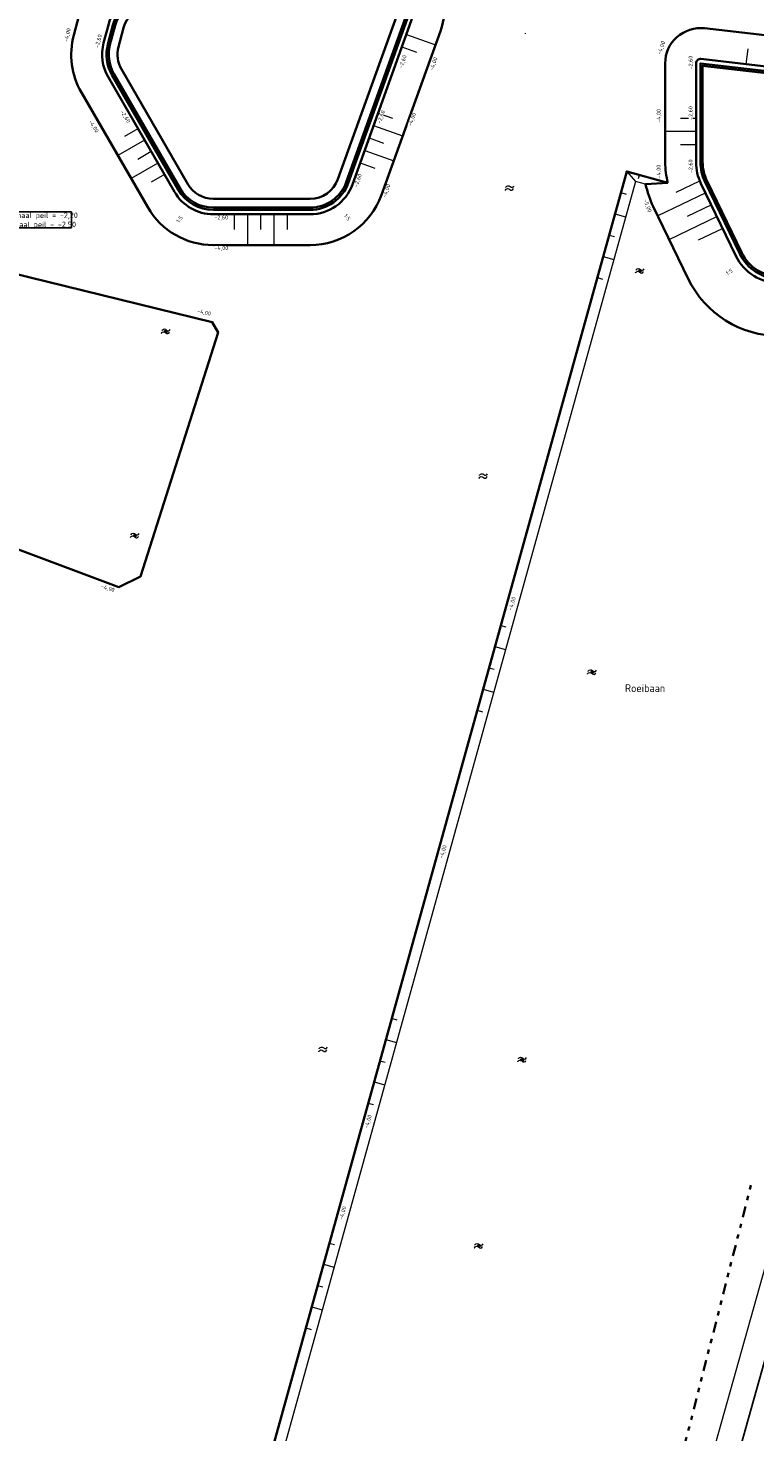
# Model space of a CAD drawing. Header units: metres. Extents: x 239845 to 242720, y 580286 to 584200.
# Tile 73 of 113: x 240688 to 240853, y 582857 to 583176. Entities that reach past the tile are written whole.
import ezdxf

# ---------------------------------------------------------------- set-up
doc = ezdxf.new("R2010")
doc.units = ezdxf.units.M
doc.linetypes.add('AL-TEKENBLADGRENS', pattern=[11.5, 2.5, -1.5, 1, -1.5, 1, -1.5, 2.5])
for name, color, linetype, lineweight in [('B-WA-GW-WATERGANG_SLOOT_BODEM-G', 5, 'Continuous', 0), ('Grondwerklijn', 7, 'Continuous', 9), ('N-WE-GK-BESCHOEIING_TYPE_5-G', 130, 'Continuous', 35), ('N-WE-GR-RIET-G', 122, 'Continuous', 35), ('N-WE-GW-GRONDWERK_BODEM_MEER-G', 150, 'Continuous', 35), ('N-WE-GW-HOOGTELIJN-260', 44, 'Continuous', 35), ('N-WE-GW-TALUDARCERING_KORT-G', 90, 'Continuous', 18), ('N-WE-GW-TALUDARCERING_LANG-G', 60, 'Continuous', 13), ('N-WE-OG-TOPOGRAFIE-S @ 0.5', 7, 'Continuous', 18), ('N-XX-AL-HOOGTELABEL-T25-M', 7, 'Continuous', 25), ('X-XX-AL-T25', 7, 'Continuous', 25), ('X-XX-AL-T35-ORIENTATIE', 50, 'Continuous', 35), ('X-XX-AL-TEKENBLADGRENS-G2', 7, 'AL-TEKENBLADGRENS', 35)]:
    doc.layers.add(name, color=color, linetype=linetype, lineweight=lineweight)
for name, color, linetype, lineweight, true_color in [('B-WE-OG-TOPOGRAFIE-S', 9, 'Continuous', 9, 0x808080), ('B-WE-OG-TOPOGRAFIE-S @ 0.2', 9, 'Continuous', 9, 0x808080), ('B-WE-OG-TOPOGRAFIE-S @ 0.5', 9, 'Continuous', 9, 0x808080), ('GBKN', 9, 'Continuous', 0, 0x808080), ('Meerstad  taludlijn-arcering', 9, 'Continuous', 0, 0x808080)]:
    doc.layers.add(name, color=color, linetype=linetype, lineweight=lineweight, true_color=true_color)
doc.layers.add('HULPLAAG', color=30, linetype='Continuous', plot=False)
doc.styles.add('NLCS-ISO', font='NLCS-ISO.ttf')
doc.styles.add('NLCS-ISO-ANNOTATIVE-T25', font='NLCS-ISO.ttf', dxfattribs={"height": 2.5})
doc.styles.add('NLCS-ISO-M1000-T25', font='NLCS-ISO.ttf', dxfattribs={"height": 2.5})

# ---------------------------------------------------------------- blocks, each defined once
blk = doc.blocks.new('SOG-TOPOGRAFIE_WATER-SO')
at = {"flags": 128}
for points in [[(-1.91, 0.46), (-1.82, 0.6, -0.538831), (0.18, 0.63, 0.605168), (1.86, 0.83, -4.035705)], [(-2.28, -0.81), (-2.19, -0.67, -0.538831), (-0.18, -0.63, 0.605168), (1.49, -0.44, -4.035705)]]:
    blk.add_lwpolyline(points, format="xyb", dxfattribs=at)
blk = doc.blocks.new('*U72')
at = {"layer": 'B-WE-OG-TOPOGRAFIE-S @ 0.2', "xscale": 0.2, "yscale": 0.2, "zscale": 0.2, "rotation": 2.885143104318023}
blk.add_blockref('SOG-TOPOGRAFIE_WATER-SO', (240711.93, 583060.44), dxfattribs=at)
at = {"layer": 'B-WE-OG-TOPOGRAFIE-S @ 0.5', "xscale": 0.5, "yscale": 0.5, "zscale": 0.5, "rotation": 2.885143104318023}
blk.add_blockref('SOG-TOPOGRAFIE_WATER-SO', (240711.93, 583060.44), dxfattribs=at)
blk = doc.blocks.new('*U143')
at = {"layer": 'B-WE-OG-TOPOGRAFIE-S @ 0.2', "xscale": 0.2, "yscale": 0.2, "zscale": 0.2, "rotation": 2.885143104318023}
blk.add_blockref('SOG-TOPOGRAFIE_WATER-SO', (240718.97, 583106.79), dxfattribs=at)
at = {"layer": 'B-WE-OG-TOPOGRAFIE-S @ 0.5', "xscale": 0.5, "yscale": 0.5, "zscale": 0.5, "rotation": 2.885143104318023}
blk.add_blockref('SOG-TOPOGRAFIE_WATER-SO', (240718.97, 583106.79), dxfattribs=at)
blk = doc.blocks.new('*U162')
at = {"layer": 'B-WE-OG-TOPOGRAFIE-S @ 0.2', "xscale": 0.2, "yscale": 0.2, "zscale": 0.2, "rotation": 3.691254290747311}
blk.add_blockref('SOG-TOPOGRAFIE_WATER-SO', (240789.97, 582899.17), dxfattribs=at)
at = {"layer": 'B-WE-OG-TOPOGRAFIE-S @ 0.5', "xscale": 0.5, "yscale": 0.5, "zscale": 0.5, "rotation": 3.691254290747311}
blk.add_blockref('SOG-TOPOGRAFIE_WATER-SO', (240789.97, 582899.17), dxfattribs=at)
blk = doc.blocks.new('*U173')
at = {"layer": 'B-WE-OG-TOPOGRAFIE-S @ 0.2', "xscale": 0.2, "yscale": 0.2, "zscale": 0.2, "rotation": 3.691254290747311}
blk.add_blockref('SOG-TOPOGRAFIE_WATER-SO', (240799.85, 582941.45), dxfattribs=at)
at = {"layer": 'B-WE-OG-TOPOGRAFIE-S @ 0.5', "xscale": 0.5, "yscale": 0.5, "zscale": 0.5, "rotation": 3.691254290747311}
blk.add_blockref('SOG-TOPOGRAFIE_WATER-SO', (240799.85, 582941.45), dxfattribs=at)
blk = doc.blocks.new('*U175')
at = {"layer": 'B-WE-OG-TOPOGRAFIE-S @ 0.2', "xscale": 0.2, "yscale": 0.2, "zscale": 0.2, "rotation": 3.691254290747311}
blk.add_blockref('SOG-TOPOGRAFIE_WATER-SO', (240815.68, 583029.43), dxfattribs=at)
at = {"layer": 'B-WE-OG-TOPOGRAFIE-S @ 0.5', "xscale": 0.5, "yscale": 0.5, "zscale": 0.5, "rotation": 3.691254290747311}
blk.add_blockref('SOG-TOPOGRAFIE_WATER-SO', (240815.68, 583029.43), dxfattribs=at)
blk = doc.blocks.new('*U177')
at = {"layer": 'B-WE-OG-TOPOGRAFIE-S @ 0.2', "xscale": 0.2, "yscale": 0.2, "zscale": 0.2, "rotation": 3.691254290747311}
blk.add_blockref('SOG-TOPOGRAFIE_WATER-SO', (240826.54, 583120.54), dxfattribs=at)
at = {"layer": 'B-WE-OG-TOPOGRAFIE-S @ 0.5', "xscale": 0.5, "yscale": 0.5, "zscale": 0.5, "rotation": 3.691254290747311}
blk.add_blockref('SOG-TOPOGRAFIE_WATER-SO', (240826.54, 583120.54), dxfattribs=at)

msp = doc.modelspace()

# ---------------------------------------------------------------- linework, layer by layer
at = {"layer": 'GBKN', "flags": 128}
msp.add_lwpolyline([(240800.48, 583174.36), (240800.52, 583174.52)], dxfattribs=at)
at = {"layer": 'Grondwerklijn'}
for points in [[(240823.47, 583143.12), (240825.43, 583140.84)], [(240827.75, 583140.2), (240825.43, 583140.84)]]:
    msp.add_lwpolyline(points, dxfattribs=at)
at = {"layer": 'HULPLAAG', "ltscale": 0.1, "elevation": -4, "flags": 128}
msp.add_lwpolyline([(240822.33, 582757.55), (240883.47, 582975.36)], dxfattribs=at)
at = {"layer": 'Meerstad  taludlijn-arcering', "flags": 128}
for points in [[(240826.14, 583141.51), (240826.36, 583142.32)], [(240822.13, 583138.3), (240823.34, 583137.96)], [(240820.8, 583133.48), (240823.22, 583132.8)], [(240819.47, 583128.66), (240820.68, 583128.32)], [(240818.14, 583123.84), (240820.54, 583123.16)], [(240816.81, 583119.02), (240818.01, 583118.68)], [(240794.87, 583040.05), (240796.08, 583039.71)], [(240793.54, 583035.23), (240795.95, 583034.55)], [(240792.21, 583030.41), (240793.42, 583030.08)], [(240790.88, 583025.59), (240793.28, 583024.92)], [(240789.55, 583020.77), (240790.75, 583020.44)], [(240770.12, 582950.86), (240771.33, 582950.52)], [(240768.79, 582946.04), (240771.21, 582945.36)], [(240767.46, 582941.22), (240768.67, 582940.89)], [(240766.13, 582936.4), (240768.53, 582935.73)], [(240764.8, 582931.58), (240766, 582931.25)], [(240755.99, 582899.81), (240757.2, 582899.48)], [(240754.66, 582894.99), (240757.07, 582894.32)], [(240753.33, 582890.17), (240754.53, 582889.84)], [(240752, 582885.35), (240754.4, 582884.68)], [(240750.67, 582880.53), (240751.87, 582880.2)]]:
    msp.add_lwpolyline(points, dxfattribs=at)
at = {"layer": 'N-WE-GK-BESCHOEIING_TYPE_5-G', "flags": 128}
msp.add_lwpolyline([(240748.32, 583320.97), (240753.78, 583317.81, -0.231944), (240756.23, 583314.15), (240774.11, 583182, -0.120473), (240773.65, 583177.66), (240760.29, 583140.49, -0.316388), (240751.63, 583134.4), (240729.67, 583134.4, -0.267949), (240721.7, 583139), (240706.66, 583165.06, -0.198428), (240705.73, 583172.02), (240706.88, 583176.34, -0.295157), (240714.28, 583183.06), (240720.09, 583184.01)], format="xyb", dxfattribs=at)
msp.add_lwpolyline([(240858.14, 583118.75), (240873.54, 583118.75, 0.198912), (240880.61, 583121.68), (240911.31, 583152.39, 0.584445), (240910.85, 583154.06), (240869.05, 583164.32), (240840.2, 583167.66), (240840.2, 583145.2, 0.11298), (240841.2, 583140.85), (240849.14, 583124.4, 0.287766)], format="xyb", close=True, dxfattribs=at)
at = {"layer": 'N-WE-GR-RIET-G', "flags": 128}
for points in [[(240772.39, 583191), (240773.61, 583181.94, -0.120473), (240773.18, 583177.83), (240759.82, 583140.66, -0.316388), (240751.63, 583134.9), (240729.67, 583134.9, -0.267949), (240722.13, 583139.25), (240707.09, 583165.31, -0.198428), (240706.22, 583171.89), (240707.37, 583176.22, -0.295157), (240714.36, 583182.56), (240717.27, 583183.04)], [(240770.66, 583188.85), (240771.63, 583181.67, -0.120473), (240771.3, 583178.5), (240757.93, 583141.33, -0.316388), (240751.63, 583136.9), (240729.67, 583136.9, -0.267949), (240723.87, 583140.25), (240708.82, 583166.31, -0.198428), (240708.15, 583171.38), (240709.3, 583175.7, -0.295157), (240714.69, 583180.59), (240717.59, 583181.07)]]:
    msp.add_lwpolyline(points, format="xyb", dxfattribs=at)
msp.add_lwpolyline([(240910.96, 583152.74, 0.584445), (240910.73, 583153.58), (240868.96, 583163.82), (240840.7, 583167.1), (240840.7, 583145.2, 0.11298), (240841.65, 583141.06), (240849.59, 583124.62, 0.287766), (240858.14, 583119.25), (240873.54, 583119.25, 0.198912), (240880.25, 583122.03)], format="xyb", close=True, dxfattribs=at)
at = {"layer": 'N-WE-GW-GRONDWERK_BODEM_MEER-G', "flags": 128}
for points in [[(240752.73, 583327.66), (240757.79, 583324.73, -0.23192), (240764.16, 583315.23), (240782.04, 583183.08, -0.120473), (240781.18, 583174.95), (240767.81, 583137.78, -0.316388), (240751.63, 583126.4), (240729.67, 583126.4, -0.267949), (240714.77, 583135), (240699.73, 583161.06, -0.198428), (240698, 583174.08), (240699.15, 583178.4, -0.295157), (240712.99, 583190.95), (240716.32, 583191.5)], [(240893.89, 583123.65), (240916.97, 583146.73, 0.106), (240919.02, 583149.9, 0.152702), (240919.34, 583155.26, 0.278661), (240912.75, 583161.83), (240870.47, 583172.21), (240841.12, 583175.61, 0.448457), (240832.2, 583167.66), (240832.2, 583145.2, 0.065696), (240832.82, 583140.53, 0.065696)], [(240827.75, 583140.2, 0.057785), (240829.49, 583135.19), (240837.43, 583118.75, 0.287766), (240858.14, 583105.75), (240873.54, 583105.75, 0.198912), (240889.8, 583112.49), (240898.04, 583120.72)]]:
    msp.add_lwpolyline(points, format="xyb", dxfattribs=at)
for points in [[(240832.82, 583140.53), (240823.47, 583143.12), (240704.57, 582714.4)], [(240827.75, 583140.2), (240832.82, 583140.53)]]:
    msp.add_lwpolyline(points, dxfattribs=at)
msp.add_lwpolyline([(240665.84, 583120.35), (240652.62, 583073.79), (240655.27, 583068.54), (240708.2, 583048.75), (240713.16, 583051.16), (240730.76, 583106.55), (240729.43, 583108.93), (240670.82, 583123.25)], close=True, dxfattribs=at)
at = {"layer": 'N-WE-GW-HOOGTELIJN-260'}
msp.add_lwpolyline([(240749.23, 583321.6), (240754.28, 583318.67, -0.231944), (240757.22, 583314.29), (240775.1, 583182.14, -0.120473), (240774.59, 583177.32), (240761.23, 583140.15, -0.316388), (240751.63, 583133.4), (240729.67, 583133.4, -0.267949), (240720.84, 583138.5), (240705.79, 583164.56, -0.198428), (240704.77, 583172.28), (240705.92, 583176.6, -0.295157), (240714.12, 583184.04), (240719.92, 583185)], format="xyb", dxfattribs=at)
msp.add_lwpolyline([(240858.14, 583117.75), (240873.54, 583117.75, 0.198912), (240881.31, 583120.97), (240912.02, 583151.68, 0.584445), (240911.08, 583155.04), (240869.23, 583165.3), (240840.32, 583168.66, 0.448457), (240839.2, 583167.66), (240839.2, 583145.2, 0.11298), (240840.3, 583140.41), (240848.24, 583123.97, 0.287766)], format="xyb", close=True, dxfattribs=at)
at = {"layer": 'N-WE-GW-TALUDARCERING_KORT-G'}
for points in [[(240772.46, 583171.4), (240775.75, 583170.22)], [(240850.61, 583167.46), (240851.01, 583170.94)], [(240767.06, 583156.37), (240770.35, 583155.19)], [(240835.7, 583155.24), (240839.2, 583155.24)], [(240712.57, 583152.81), (240709.54, 583151.06)], [(240765.03, 583150.72), (240768.32, 583149.54)], [(240835.7, 583149.24), (240839.2, 583149.24)], [(240715.57, 583147.61), (240712.54, 583145.86)], [(240718.57, 583142.42), (240715.54, 583140.67)], [(240763, 583145.08), (240766.29, 583143.89)], [(240834.7, 583138.42), (240840.04, 583140.98)], [(240734.4, 583133.4), (240734.4, 583129.9)], [(240740.4, 583133.4), (240740.4, 583129.9)], [(240746.4, 583133.4), (240746.4, 583129.9)], [(240837.25, 583132.99), (240842.63, 583135.57)], [(240839.79, 583127.56), (240845.22, 583130.15)]]:
    msp.add_lwpolyline(points, dxfattribs=at)
at = {"layer": 'N-WE-GW-TALUDARCERING_LANG-G'}
for points in [[(240773.48, 583174.22), (240780.06, 583171.86)], [(240766.04, 583153.55), (240772.63, 583151.18)], [(240832.2, 583152.24), (240839.2, 583152.24)], [(240714.07, 583150.21), (240708.01, 583146.71)], [(240764.01, 583147.9), (240770.6, 583145.53)], [(240717.07, 583145.02), (240711.01, 583141.52)], [(240830.61, 583133.14), (240841.34, 583138.27)], [(240737.4, 583133.4), (240737.4, 583126.4)], [(240743.4, 583133.4), (240743.4, 583126.4)], [(240833.12, 583127.69), (240843.93, 583132.86)]]:
    msp.add_lwpolyline(points, dxfattribs=at)
at = {"layer": 'X-XX-AL-TEKENBLADGRENS-G2', "flags": 128}
msp.add_lwpolyline([(240796.4, 582696.37), (240852.01, 582914.31)], dxfattribs=at)

# ---------------------------------------------------------------- block references
at = {"layer": 'B-WE-OG-TOPOGRAFIE-S'}
for name in ['*U177', '*U143', '*U72', '*U175', '*U173', '*U162']:
    msp.add_blockref(name, (0, 0), dxfattribs=at)
at = {"layer": 'N-WE-OG-TOPOGRAFIE-S @ 0.5', "xscale": 0.4999999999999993, "yscale": 0.4999999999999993, "zscale": 0.4999999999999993, "rotation": 7.625570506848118}
for p in [(240797.01, 583139.34), (240791.02, 583073.96), (240754.66, 582943.8)]:
    msp.add_blockref('SOG-TOPOGRAFIE_WATER-SO', p, dxfattribs=at)

# ---------------------------------------------------------------- next in the draw order: texts
at = {"layer": 'N-XX-AL-HOOGTELABEL-T25-M', "char_height": 0.9, "attachment_point": 1, "style": 'NLCS-ISO-M1000-T25', "bg_fill": 3, "box_fill_scale": 1, "bg_fill_color": 256, "bg_fill_transparency": 0}
for s, width, insert, rotation in [('-4,00', 2.6072, (240695.69, 583172.7), 75.1933), ('-2,60', 2.6072, (240702.74, 583171.32), 75.1933), ('-4,00', 2.6072, (240830.33, 583169.87), 70.394), ('-2,60', 2.6072, (240771.67, 583166.75), 70.394), ('-4,00', 2.6072, (240778.67, 583166.21), 70.394), ('-2,60', 2.6072, (240837.53, 583166.27), 90.6664), ('-2,60', 2.6072, (240709.29, 583157.15), 301.9843), ('-2,60', 2.6072, (240766.76, 583154.16), 70.394), ('-4,00', 2.6072, (240773.76, 583153.62), 70.394), ('-4,00', 2.6072, (240830.31, 583154.15), 90.6664), ('-2,60', 2.6072, (240837.53, 583154.82), 90.6664), ('-4,00', 2.6072, (240702.08, 583154.97), 301.9843), ('-2,60', 2.6072, (240837.53, 583142.73), 90.6664), ('-2,60', 2.6072, (240761.49, 583139.77), 70.394), ('-4,00', 2.6072, (240830.27, 583141.5), 90.6664), ('-4,00', 2.6072, (240767.99, 583137.4), 70.394), ('-5,00', 2.6072, (240828.1, 583136.96), 290.6008), ('\\pt1.8;1:5', 1.7897, (240721.19, 583131.88), 54.3261), ('-2,60', 2.6072, (240729.9, 583133.11), 0.4159), ('\\pt1.8;1:5', 1.7897, (240759.92, 583133.59), 310.1259), ('-4,00', 2.6072, (240729.9, 583126.18), 0.4159), ('1:5', 1.8762, (240845.85, 583120.27), 32.3369), ('-4,00', 2.6072, (240726.16, 583111.93), 347.1381), ('-4,00', 2.6072, (240704.38, 583049.45), 341.6776), ('-4,00', 2.6072, (240796.55, 583043.66), 73.3057), ('-4,00', 2.6072, (240780.88, 582987.29), 73.3057), ('-4,00', 2.6072, (240763.88, 582926.04), 73.3057), ('-4,00', 2.6072, (240758.12, 582905.25), 73.3057)]:
    msp.add_mtext_dynamic_manual_height_columns(s, width=width, gutter_width=6.25, heights=[0], dxfattribs=dict(at, insert=insert, rotation=rotation))
at = {"layer": 'X-XX-AL-T25', "insert": (240677.78, 583133.79), "char_height": 1.25, "width": 19.5839, "attachment_point": 1, "style": 'NLCS-ISO-ANNOTATIVE-T25', "bg_fill": 19, "box_fill_scale": 1.125, "bg_fill_color": 256, "bg_fill_transparency": 0}
msp.add_mtext('max. normaal peil = -2,20\\Pmin. normaal peil = -2,50', dxfattribs=at)
at = {"layer": 'X-XX-AL-T35-ORIENTATIE', "insert": (240823.08, 583026.67), "char_height": 1.75, "width": 4.0494, "attachment_point": 1, "style": 'NLCS-ISO', "bg_fill": 3, "box_fill_scale": 1, "bg_fill_color": 256, "bg_fill_transparency": 0}
msp.add_mtext('Roeibaan', dxfattribs=at)

# ---------------------------------------------------------------- next in the draw order: linework, layer by layer
at = {"layer": 'B-WA-GW-WATERGANG_SLOOT_BODEM-G'}
msp.add_lwpolyline([(240665.84, 583120.35), (240652.62, 583073.79), (240655.27, 583068.54), (240708.2, 583048.75), (240713.16, 583051.16), (240730.76, 583106.55), (240729.43, 583108.93), (240670.82, 583123.25)], close=True, dxfattribs=at)
at = {"layer": 'Grondwerklijn'}
for points in [[(240825.43, 583140.84), (240701.5, 582694.01), (240471.55, 581867.81)], [(240917.01, 583115.46), (240559.12, 581842.28)]]:
    msp.add_lwpolyline(points, dxfattribs=at)

doc.saveas('drawing.dxf')
